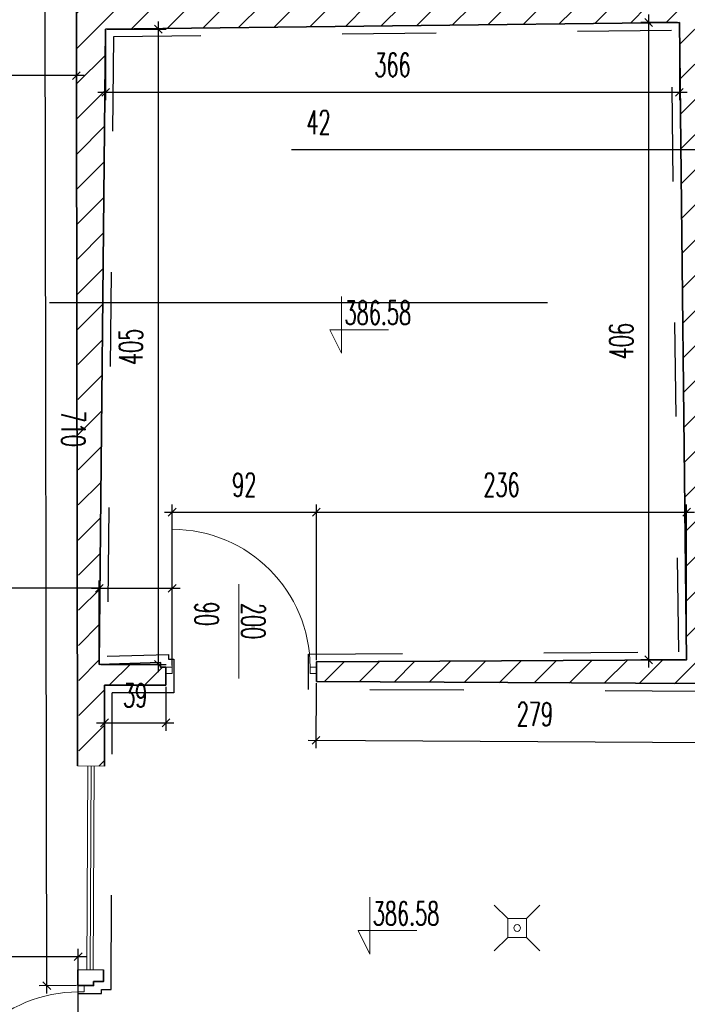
# Model space of a CAD drawing. Header units: millimetres. Extents: x 19887 to 192597, y -14203 to 39042.
# Tile 46 of 256: x 25952 to 26377, y -9571 to -8943. Entities that reach past the tile are written whole.
import ezdxf

# ---------------------------------------------------------------- set-up
doc = ezdxf.new("R2010")
doc.units = ezdxf.units.MM
for name, pattern in [('ACAD_ISO03W100', [30, 12, -18]), ('CONTINOUS', [0]), ('KRESKAKROPKA', [25.4, 12.7, -6.35, 0, -6.35])]:
    doc.linetypes.add(name, pattern=pattern)
doc.layers.get('Defpoints').update_dxf_attribs({"color": 4})
for name, color, linetype in [('A_DBA-WYMIAR', 1, 'Continuous'), ('A_DBA_WPUSTY SAN', 150, 'Continuous'), ('Osie przekroj', 252, 'Continuous'), ('Sufit podwieszany', 252, 'Continuous'), ('Wymiarowanie', 3, 'Continuous'), ('Wypełnienie', 252, 'Continuous')]:
    doc.layers.add(name, color=color, linetype=linetype)
for name, color, linetype, lineweight in [('Basen_rzut_poziom_1_obrys', 252, 'Continuous', 35), ('Drzwi', 2, 'Continuous', 5), ('koty wysokościowe', 252, 'Continuous', 0), ('Schody', 252, 'Continuous', 5)]:
    doc.layers.add(name, color=color, linetype=linetype, lineweight=lineweight)
doc.styles.add('ROMANS', font='romans.shx', dxfattribs={"width": 0.6})
doc.styles.get("Standard").update_dxf_attribs({"font": 'arial.ttf'})
doc.dimstyles.new('000001FB70622F18', dxfattribs={"dimtxt": 20, "dimasz": 5, "dimexe": 5, "dimexo": 1, "dimgap": 20, "dimtad": 1, "dimtoh": 1, "dimdec": 0, "dimtxsty": 'Standard', "dimblk": 'OBLIQUE', "dimcen": 0, "dimdle": 5, "dimclrd": 252, "dimclre": 252, "dimclrt": 252, "dimadec": 0, "dimazin": 0, "dimtfac": 1, "dimtdec": 0, "dimtmove": 0, "dimatfit": 3, "dimldrblk": 'OBLIQUE', "dimfxl": 150, "dimfxlon": 1, "dimlwd": 25, "dimlwe": 25, "dimarcsym": 1})

# ---------------------------------------------------------------- blocks, each defined once
blk = doc.blocks.new('_Oblique')
at = {"color": 0, "linetype": 'ByBlock', "lineweight": -2}
blk.add_line((-0.5, -0.5), (0.5, 0.5), dxfattribs=at)
blk = doc.blocks.new('*D602')
at = {"layer": 'Defpoints', "color": 0}
for p in [(3488.31, -3076.48), (3530.1, -3075.75), (3530.1, -3153.41)]:
    blk.add_point(p, dxfattribs=at)
at = {"layer": 'Wymiarowanie', "color": 252, "linetype": 'Continuous', "lineweight": 25}
for p, q in [((3488.31, -3077.48), (3488.31, -3158.41)), ((3530.1, -3076.75), (3530.1, -3158.41)), ((3488.31, -3153.41), (3218.21, -3153.41)), ((3483.31, -3153.41), (3535.1, -3153.41))]:
    blk.add_line(p, q, dxfattribs=at)
at = {"layer": 'Wymiarowanie', "color": 252, "linetype": 'ByBlock', "lineweight": 25, "xscale": 5, "yscale": 5, "zscale": 5, "rotation": 180}
blk.add_blockref('_Oblique', (3488.31, -3153.41), dxfattribs=at)
at = {"layer": 'Wymiarowanie', "color": 252, "linetype": 'ByBlock', "lineweight": 25, "xscale": 5, "yscale": 5, "zscale": 5}
blk.add_blockref('_Oblique', (3530.1, -3153.41), dxfattribs=at)
at = {"layer": 'Wymiarowanie', "color": 252, "insert": (3235.5, -3135.91), "char_height": 15, "attachment_point": 5, "style": 'ROMANS'}
blk.add_mtext('42', dxfattribs=at)
blk = doc.blocks.new('*D628')
at = {"layer": 'Defpoints', "color": 0}
for p in [(3465.46, -3072.29), (3099.77, -3076.57), (3099.77, -3116.85)]:
    blk.add_point(p, dxfattribs=at)
at = {"layer": 'Wymiarowanie', "color": 252, "linetype": 'Continuous', "lineweight": 25}
for p, q in [((3465.46, -3073.29), (3465.46, -3121.85)), ((3099.77, -3077.57), (3099.77, -3121.85)), ((3470.46, -3116.85), (3094.77, -3116.85))]:
    blk.add_line(p, q, dxfattribs=at)
at = {"layer": 'Wymiarowanie', "color": 252, "linetype": 'ByBlock', "lineweight": 25, "xscale": 5, "yscale": 5, "zscale": 5, "rotation": 180}
blk.add_blockref('_Oblique', (3099.77, -3116.85), dxfattribs=at)
at = {"layer": 'Wymiarowanie', "color": 252, "linetype": 'ByBlock', "lineweight": 25, "xscale": 5, "yscale": 5, "zscale": 5}
blk.add_blockref('_Oblique', (3465.46, -3116.85), dxfattribs=at)
at = {"layer": 'Wymiarowanie', "color": 252, "insert": (3282.62, -3099.35), "char_height": 15, "attachment_point": 5, "style": 'ROMANS'}
blk.add_mtext('366', dxfattribs=at)
blk = doc.blocks.new('*D604')
at = {"layer": 'Defpoints', "color": 0}
for p in [(2641.77, -379.82), (3081.13, -3077.24), (2641.77, -3106.17)]:
    blk.add_point(p, dxfattribs=at)
at = {"layer": 'Wymiarowanie', "color": 252, "linetype": 'Continuous', "lineweight": 25}
for p, q in [((2641.77, -2956.17), (2641.77, -3111.17)), ((3081.13, -3078.24), (3081.13, -3111.17)), ((3086.13, -3106.17), (2636.77, -3106.17))]:
    blk.add_line(p, q, dxfattribs=at)
at = {"layer": 'Wymiarowanie', "color": 252, "linetype": 'ByBlock', "lineweight": 25, "xscale": 5, "yscale": 5, "zscale": 5, "rotation": 180}
blk.add_blockref('_Oblique', (2641.77, -3106.17), dxfattribs=at)
at = {"layer": 'Wymiarowanie', "color": 252, "linetype": 'ByBlock', "lineweight": 25, "xscale": 5, "yscale": 5, "zscale": 5}
blk.add_blockref('_Oblique', (3081.13, -3106.17), dxfattribs=at)
at = {"layer": 'Wymiarowanie', "color": 252, "insert": (2861.45, -3088.67), "char_height": 15, "attachment_point": 5, "style": 'ROMANS'}
blk.add_mtext('439', dxfattribs=at)
blk = doc.blocks.new('*D651')
at = {"layer": 'Defpoints', "color": 0}
for p in [(3099.77, -3076.57), (3095.73, -3481.41), (3133.34, -3481.41)]:
    blk.add_point(p, dxfattribs=at)
at = {"layer": 'Wymiarowanie', "color": 252, "linetype": 'Continuous', "lineweight": 25}
for p, q in [((3133.34, -3071.57), (3133.34, -3486.41)), ((3100.77, -3076.57), (3138.34, -3076.57)), ((3096.73, -3481.41), (3138.34, -3481.41))]:
    blk.add_line(p, q, dxfattribs=at)
at = {"layer": 'Wymiarowanie', "color": 252, "linetype": 'ByBlock', "lineweight": 25, "xscale": 5, "yscale": 5, "zscale": 5}
for p, rotation in [((3133.34, -3076.57), 90), ((3133.34, -3481.41), 270)]:
    blk.add_blockref('_Oblique', p, dxfattribs=dict(at, rotation=rotation))
at = {"layer": 'Wymiarowanie', "color": 252, "insert": (3115.84, -3278.99), "char_height": 15, "attachment_point": 5, "rotation": 90, "style": 'ROMANS'}
blk.add_mtext('405', dxfattribs=at)
blk = doc.blocks.new('*D652')
at = {"layer": 'Defpoints', "color": 0}
for p in [(3142.22, -3432.96), (3095.73, -3481.41), (3142.22, -3483.22)]:
    blk.add_point(p, dxfattribs=at)
at = {"layer": 'Wymiarowanie', "color": 252, "linetype": 'Continuous', "lineweight": 25}
for p, q in [((3095.73, -3432.96), (2824.44, -3432.96)), ((3090.73, -3432.96), (3147.22, -3432.96)), ((3095.73, -3480.41), (3095.73, -3427.96)), ((3142.22, -3482.22), (3142.22, -3427.96))]:
    blk.add_line(p, q, dxfattribs=at)
at = {"layer": 'Wymiarowanie', "color": 252, "linetype": 'ByBlock', "lineweight": 25, "xscale": 5, "yscale": 5, "zscale": 5, "rotation": 180}
blk.add_blockref('_Oblique', (3095.73, -3432.96), dxfattribs=at)
at = {"layer": 'Wymiarowanie', "color": 252, "linetype": 'ByBlock', "lineweight": 25, "xscale": 5, "yscale": 5, "zscale": 5}
blk.add_blockref('_Oblique', (3142.22, -3432.96), dxfattribs=at)
at = {"layer": 'Wymiarowanie', "color": 252, "insert": (2841.72, -3415.46), "char_height": 15, "attachment_point": 5, "style": 'ROMANS'}
blk.add_mtext('46', dxfattribs=at)
blk = doc.blocks.new('*D653')
at = {"layer": 'Defpoints', "color": 0}
for p in [(3234.09, -3384.45), (3142.22, -3483.22), (3234.09, -3479.83)]:
    blk.add_point(p, dxfattribs=at)
at = {"layer": 'Wymiarowanie', "color": 252, "linetype": 'Continuous', "lineweight": 25}
for p, q in [((3142.22, -3482.22), (3142.22, -3379.45)), ((3234.09, -3478.83), (3234.09, -3379.45)), ((3137.22, -3384.45), (3239.09, -3384.45))]:
    blk.add_line(p, q, dxfattribs=at)
at = {"layer": 'Wymiarowanie', "color": 252, "linetype": 'ByBlock', "lineweight": 25, "xscale": 5, "yscale": 5, "zscale": 5, "rotation": 180}
blk.add_blockref('_Oblique', (3142.22, -3384.45), dxfattribs=at)
at = {"layer": 'Wymiarowanie', "color": 252, "linetype": 'ByBlock', "lineweight": 25, "xscale": 5, "yscale": 5, "zscale": 5}
blk.add_blockref('_Oblique', (3234.09, -3384.45), dxfattribs=at)
at = {"layer": 'Wymiarowanie', "color": 252, "insert": (3188.16, -3366.95), "char_height": 15, "attachment_point": 5, "style": 'ROMANS'}
blk.add_mtext('92', dxfattribs=at)
blk = doc.blocks.new('*D654')
at = {"layer": 'Defpoints', "color": 0}
for p in [(3470.12, -3384.45), (3234.09, -3479.83), (3470.12, -3478.5)]:
    blk.add_point(p, dxfattribs=at)
at = {"layer": 'Wymiarowanie', "color": 252, "linetype": 'Continuous', "lineweight": 25}
for p, q in [((3234.09, -3478.83), (3234.09, -3379.45)), ((3470.12, -3477.5), (3470.12, -3379.45)), ((3229.09, -3384.45), (3475.12, -3384.45))]:
    blk.add_line(p, q, dxfattribs=at)
at = {"layer": 'Wymiarowanie', "color": 252, "linetype": 'ByBlock', "lineweight": 25, "xscale": 5, "yscale": 5, "zscale": 5, "rotation": 180}
blk.add_blockref('_Oblique', (3234.09, -3384.45), dxfattribs=at)
at = {"layer": 'Wymiarowanie', "color": 252, "linetype": 'ByBlock', "lineweight": 25, "xscale": 5, "yscale": 5, "zscale": 5}
blk.add_blockref('_Oblique', (3470.12, -3384.45), dxfattribs=at)
at = {"layer": 'Wymiarowanie', "color": 252, "insert": (3352.1, -3366.95), "char_height": 15, "attachment_point": 5, "style": 'ROMANS'}
blk.add_mtext('236', dxfattribs=at)
blk = doc.blocks.new('*D647')
at = {"layer": 'Defpoints', "color": 0}
for p in [(3445.95, -3072.29), (3465.37, -3072.29), (3470.12, -3478.5)]:
    blk.add_point(p, dxfattribs=at)
at = {"layer": 'Wymiarowanie', "color": 252, "linetype": 'Continuous', "lineweight": 25}
for p, q in [((3445.95, -3483.5), (3445.95, -3067.29)), ((3464.37, -3072.29), (3440.95, -3072.29)), ((3469.12, -3478.5), (3440.95, -3478.5))]:
    blk.add_line(p, q, dxfattribs=at)
at = {"layer": 'Wymiarowanie', "color": 252, "linetype": 'ByBlock', "lineweight": 25, "xscale": 5, "yscale": 5, "zscale": 5}
for p, rotation in [((3445.95, -3072.29), 90), ((3445.95, -3478.5), 270)]:
    blk.add_blockref('_Oblique', p, dxfattribs=dict(at, rotation=rotation))
at = {"layer": 'Wymiarowanie', "color": 252, "insert": (3428.45, -3275.39), "char_height": 15, "attachment_point": 5, "rotation": 90, "style": 'ROMANS'}
blk.add_mtext('406', dxfattribs=at)
blk = doc.blocks.new('*D668')
at = {"layer": 'Defpoints', "color": 0}
for p in [(3099.03, -3494.67), (3138.22, -3494.67), (3138.22, -3518.73)]:
    blk.add_point(p, dxfattribs=at)
at = {"layer": 'Wymiarowanie', "color": 252, "linetype": 'Continuous', "lineweight": 25}
for p, q in [((3099.03, -3495.67), (3099.03, -3523.73)), ((3138.22, -3495.67), (3138.22, -3523.73)), ((3094.03, -3518.73), (3143.22, -3518.73))]:
    blk.add_line(p, q, dxfattribs=at)
at = {"layer": 'Wymiarowanie', "color": 252, "linetype": 'ByBlock', "lineweight": 25, "xscale": 5, "yscale": 5, "zscale": 5, "rotation": 180}
blk.add_blockref('_Oblique', (3099.03, -3518.73), dxfattribs=at)
at = {"layer": 'Wymiarowanie', "color": 252, "linetype": 'ByBlock', "lineweight": 25, "xscale": 5, "yscale": 5, "zscale": 5}
blk.add_blockref('_Oblique', (3138.22, -3518.73), dxfattribs=at)
at = {"layer": 'Wymiarowanie', "color": 252, "insert": (3118.62, -3501.23), "char_height": 15, "attachment_point": 5, "style": 'ROMANS'}
blk.add_mtext('39', dxfattribs=at)
blk = doc.blocks.new('*D669')
at = {"layer": 'Defpoints', "color": 0}
for p in [(3234.09, -3492.44), (3512.85, -3494.02), (3512.63, -3531.43)]:
    blk.add_point(p, dxfattribs=at)
at = {"layer": 'Wymiarowanie', "color": 252, "linetype": 'Continuous', "lineweight": 25}
for p, q in [((3234.08, -3493.44), (3233.85, -3534.85)), ((3512.84, -3495.02), (3512.6, -3536.43)), ((3228.88, -3529.82), (3517.63, -3531.46))]:
    blk.add_line(p, q, dxfattribs=at)
at = {"layer": 'Wymiarowanie', "color": 252, "linetype": 'ByBlock', "lineweight": 25, "xscale": 5, "yscale": 5, "zscale": 5}
for p, rotation in [((3233.88, -3529.85), 179.674526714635), ((3512.63, -3531.43), 359.674526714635)]:
    blk.add_blockref('_Oblique', p, dxfattribs=dict(at, rotation=rotation))
at = {"layer": 'Wymiarowanie', "color": 252, "insert": (3373.35, -3513.14), "char_height": 15, "attachment_point": 5, "rotation": 359.67453, "style": 'ROMANS'}
blk.add_mtext('279', dxfattribs=at)
blk = doc.blocks.new('*D671')
at = {"layer": 'Defpoints', "color": 0}
for p in [(3061.13, -2976.32), (3080.96, -2976.28), (3082.17, -3686.2)]:
    blk.add_point(p, dxfattribs=at)
at = {"layer": 'Wymiarowanie', "color": 252, "linetype": 'Continuous', "lineweight": 25}
for p, q in [((3062.34, -3691.24), (3061.12, -2971.32)), ((3079.96, -2976.28), (3056.13, -2976.32)), ((3081.17, -3686.21), (3057.33, -3686.25))]:
    blk.add_line(p, q, dxfattribs=at)
at = {"layer": 'Wymiarowanie', "color": 252, "linetype": 'ByBlock', "lineweight": 25, "xscale": 5, "yscale": 5, "zscale": 5}
for p, rotation in [((3061.13, -2976.32), 90.09745563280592), ((3062.33, -3686.24), 270.0974556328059)]:
    blk.add_blockref('_Oblique', p, dxfattribs=dict(at, rotation=rotation))
at = {"layer": 'Wymiarowanie', "color": 252, "insert": (3079.23, -3331.25), "char_height": 15, "attachment_point": 5, "rotation": 270.09746, "style": 'ROMANS'}
blk.add_mtext('710', dxfattribs=at)
blk = doc.blocks.new('*D1017')
at = {"layer": 'Defpoints', "color": 0}
for p in [(3082.33, -3667.74), (-188.6, -3790.87), (3082.33, -3793.38)]:
    blk.add_point(p, dxfattribs=at)
at = {"layer": 'Wymiarowanie', "color": 252, "linetype": 'Continuous', "lineweight": 25}
for p, q in [((-188.6, -3789.87), (-188.6, -3662.74)), ((3082.33, -3792.38), (3082.33, -3662.74)), ((-193.6, -3667.74), (3087.33, -3667.74))]:
    blk.add_line(p, q, dxfattribs=at)
at = {"layer": 'Wymiarowanie', "color": 252, "linetype": 'ByBlock', "lineweight": 25, "xscale": 5, "yscale": 5, "zscale": 5, "rotation": 180}
blk.add_blockref('_Oblique', (-188.6, -3667.74), dxfattribs=at)
at = {"layer": 'Wymiarowanie', "color": 252, "linetype": 'ByBlock', "lineweight": 25, "xscale": 5, "yscale": 5, "zscale": 5}
blk.add_blockref('_Oblique', (3082.33, -3667.74), dxfattribs=at)
at = {"layer": 'Wymiarowanie', "color": 252, "insert": (1446.86, -3650.24), "char_height": 15, "attachment_point": 5, "style": 'ROMANS'}
blk.add_mtext('3271', dxfattribs=at)
blk = doc.blocks.new('G$CD6418B73')
at = {"layer": 'A_DBA_WPUSTY SAN', "lineweight": 9}
for p, q in [((-113.02, -557.6), (-104.45, -566.17)), ((-92.45, -566.17), (-83.88, -557.6)), ((-104.45, -578.17), (-104.45, -566.17)), ((-104.45, -566.17), (-92.45, -566.17)), ((-92.45, -566.17), (-92.45, -578.17)), ((-113.02, -586.74), (-104.45, -578.17)), ((-92.45, -578.17), (-104.45, -578.17)), ((-92.45, -578.17), (-83.88, -586.74))]:
    blk.add_line(p, q, dxfattribs=at)
at = {"layer": 'A_DBA_WPUSTY SAN', "linetype": 'CONTINOUS', "lineweight": 9}
blk.add_circle((-98.45, -572.17), 2.14, dxfattribs=at)
blk = doc.blocks.new('G$CF5E15B28')
at = {"layer": 'Wypełnienie'}
h = blk.add_hatch(dxfattribs=at)
h.set_pattern_fill('ANSI31', color=253, scale=5, angle=90)
h.set_pattern_definition([(45, (3252.028, -2175.285), (-11.22532, 11.22532), [])])
h.paths.add_polyline_path([(3578.23, -4396.67), (3543.23, -4397.09), (3539.56, -4291.27), (3541.88, -4206.88), (3527.42, -4206.75), (3528.25, -4396.96), (3232.09, -4395.8), (3232.32, -4313.58), (3217.85, -4313.55), (3217.52, -4395.93), (3211.15, -4395.93), (3211.15, -4415.44), (3207.56, -4415.44), (3207.56, -4424.63), (3581.09, -4425.12), (3581.09, -4415.71), (3578.23, -4415.71)])
h.paths.add_polyline_path([(3755.74, -3308.78), (3486.81, -3309.09), (3488.31, -3076.48), (3530.12, -3077.03), (3529.84, -3061.07), (3404.67, -3062.06), (3406.92, -2818.27), (3390.85, -2818.27), (3390.51, -3061.83), (3098.96, -3060.48), (3100.57, -2981.54), (3087.74, -2981.54), (3087.74, -2976.28), (3080.96, -2976.28), (3082.84, -3546.23), (3092.74, -3546.23), (3092.73, -3546.27), (3099.02, -3546.27), (3099.03, -3494.67), (3138.22, -3494.67), (3138.22, -3483.22), (3134.86, -3483.22), (3134.86, -3480.28), (3095.73, -3481.41), (3099.77, -3076.57), (3465.46, -3072.29), (3470.12, -3478.5), (3234.09, -3479.83), (3234.09, -3492.44), (3512.85, -3494.02), (3512.85, -3484.53), (3509.73, -3484.53), (3509.73, -3479.01), (3487.47, -3479.08), (3486.81, -3320.9), (3728.23, -3320.9), (3728.23, -3480.27), (3598.83, -3479.64), (3598.83, -3484.04), (3595.43, -3484.04), (3595.43, -3494.33), (3728.23, -3494.33), (3726.05, -3795.82), (3195.5, -3795.34), (3195.94, -3813.22), (3192.81, -3813.07), (3192.81, -3822.54), (3219.72, -3822.54), (3218.25, -4206.75), (3527.42, -4206.75), (3541.88, -4206.88), (3752.62, -4206.88), (3752.62, -4067.55), (3724.23, -4067.55), (3724.23, -4192.53), (3232.83, -4191.41), (3234.22, -3808.84), (3686.94, -3809.36), (3686.94, -3833.52), (3726.31, -3832.15), (3726.31, -3936.3), (3696.68, -3936.3), (3696.68, -3960.88), (3724.51, -3960.88), (3724.51, -3966.93), (3753.7, -3966.93), (3755.09, -3709.46)])
at = {"layer": 'Basen_rzut_poziom_1_obrys', "color": 253, "elevation": 0}
for points in [[(3080.96, -2976.28), (3081.93, -3546.2)], [(3465.46, -3072.29), (3099.77, -3076.57), (3095.73, -3481.41)], [(3234.09, -3492.44), (3234.09, -3479.83), (3470.12, -3478.5), (3465.46, -3072.29)], [(3486.81, -3320.9), (3487.47, -3479.08), (3509.73, -3479.01), (3509.73, -3484.53), (3512.85, -3484.53), (3512.85, -3494.02), (3478.13, -3493.72), (3234.09, -3492.44)], [(3095.73, -3481.41), (3134.86, -3480.28), (3134.86, -3483.22), (3138.22, -3483.22), (3138.22, -3494.67)], [(3138.22, -3494.67), (3099.03, -3494.67)], [(3099.03, -3544.1), (3099.03, -3494.67)], [(3099.02, -3546.28), (3099.03, -3544.1)], [(3082.15, -3676.1), (3082.17, -3686.2)], [(3082.17, -3686.2), (3092.07, -3686.2), (3092.07, -3683.59), (3098.36, -3683.59), (3098.39, -3676.18)]]:
    blk.add_lwpolyline(points, dxfattribs=at)
at = {"layer": 'Drzwi', "color": 253, "elevation": 0}
for points in [[(3142.22, -3483.22), (3142.22, -3395.36)], [(3184.72, -3470.34), (3184.72, -3430.34)], [(3184.72, -3470.34), (3184.72, -3490.34)]]:
    blk.add_lwpolyline(points, dxfattribs=at)
for points in [[(3138.22, -3483.22), (3142.22, -3483.22), (3142.22, -3487.22), (3138.22, -3487.22)], [(3230.09, -3483.22), (3234.09, -3483.22), (3234.09, -3487.22), (3230.09, -3487.22)], [(3082.17, -3686.2), (3086.17, -3686.2), (3086.17, -3690.2), (3082.17, -3690.2)]]:
    blk.add_lwpolyline(points, close=True, dxfattribs=at)
at = {"layer": 'Drzwi', "color": 253}
for centre, radius, start, end in [((3142.22, -3483.22, 0), 87.87, 0, 90), ((3082.33, -3777.14, 0), 86.94, 90, 180.10642)]:
    blk.add_arc(centre, radius, start, end, dxfattribs=at)
at = {"layer": 'koty wysokościowe', "color": 253, "elevation": 0}
for points in [[(3250.17, -3246.86), (3250.17, -3283.1)], [(3242.67, -3268.1), (3250.17, -3268.1)], [(3250.17, -3283.1), (3242.67, -3268.1)], [(3250.17, -3268.1), (3280.17, -3268.1)], [(3268.17, -3629.85), (3268.17, -3666.09)], [(3260.67, -3651.09), (3268.17, -3651.09)], [(3268.17, -3666.09), (3260.67, -3651.09)], [(3268.17, -3651.09), (3298.17, -3651.09)]]:
    blk.add_lwpolyline(points, dxfattribs=at)
at = {"layer": 'Osie przekroj', "color": 253, "linetype": 'KRESKAKROPKA', "ltscale": 25, "elevation": 0}
blk.add_lwpolyline([(-1381.69, -3250.83), (4673.83, -3250.83)], dxfattribs=at)
at = {"layer": 'Schody', "color": 253, "elevation": 0}
for points in [[(3081.93, -3546.2), (3099.02, -3546.28)], [(3088.47, -3546.23), (3087.85, -3676.13)], [(3090.47, -3546.24), (3089.85, -3676.14)], [(3092.47, -3546.25), (3091.85, -3676.15)], [(3082.15, -3676.1), (3098.39, -3676.18)]]:
    blk.add_lwpolyline(points, dxfattribs=at)
at = {"layer": 'Sufit podwieszany', "color": 253, "linetype": 'ACAD_ISO03W100', "ltscale": 5, "elevation": 0}
for points in [[(3460.51, -3077.29), (3104.72, -3081.51), (3100.78, -3476.26)], [(3229.09, -3497.41), (3229.09, -3474.86), (3465.06, -3473.52), (3460.51, -3077.29)], [(3491.83, -3325.9), (3492.45, -3474.07), (3514.73, -3473.99), (3514.73, -3479.53), (3517.85, -3479.53), (3517.85, -3499.06), (3478.09, -3498.72), (3229.09, -3497.41)], [(3100.78, -3476.26), (3139.86, -3475.14), (3139.86, -3478.22), (3143.22, -3478.22), (3143.22, -3499.67)], [(3082.17, -3691.2), (3097.07, -3691.2), (3097.07, -3688.59), (3103.33, -3688.59), (3104.03, -3499.67)], [(3143.22, -3499.67), (3104.03, -3499.67)], [(3105.1, -3828.08), (3105.1, -3809.69), (3102.79, -3809.69), (3102.79, -3776.14), (3090.49, -3776.14), (3082.17, -3776.14), (3082.17, -3691.2)]]:
    blk.add_lwpolyline(points, dxfattribs=at)
at = {"layer": 'Drzwi', "color": 253, "char_height": 15, "width": 190.2964, "attachment_point": 7, "rotation": 270, "style": 'ROMANS'}
for s, insert in [('90', (3156.71, -3441.58, 0)), ('200', (3186.37, -3442.26, 0))]:
    blk.add_mtext(s, dxfattribs=dict(at, insert=insert))
at = {"layer": 'koty wysokościowe', "color": 253, "char_height": 15, "width": 21553.2844, "attachment_point": 1, "style": 'ROMANS'}
for insert in [(3252.06, -3249.77, 0), (3270.06, -3632.76, 0)]:
    blk.add_mtext('386.58', dxfattribs=dict(at, insert=insert))
at = {"layer": 'Wymiarowanie', "color": 253}
for base, p1, p2, angle, override, picture, middle in [((2641.77, -3106.17, 0), (3081.13, -3077.24, 0), (2641.77, -379.82, 0), 0, {"dimtxt": 15, "dimgap": 10, "dimtxsty": 'ROMANS'}, '*D604', (2861.45, -3088.67, 0)), ((3445.95, -3072.29, 0), (3470.12, -3478.5, 0), (3465.37, -3072.29, 0), 90, {"dimtxt": 15, "dimgap": 10, "dimtxsty": 'ROMANS'}, '*D647', (3428.45, -3275.39, 0)), ((3099.77, -3116.85, 0), (3465.46, -3072.29, 0), (3099.77, -3076.57, 0), 0, {"dimtxt": 15, "dimgap": 10, "dimtxsty": 'ROMANS'}, '*D628', (3282.62, -3099.35, 0)), ((3133.34, -3481.41, 0), (3099.77, -3076.57, 0), (3095.73, -3481.41, 0), 90, {"dimtxt": 15, "dimgap": 10, "dimtxsty": 'ROMANS'}, '*D651', (3115.84, -3278.99, 0)), ((3234.09, -3384.45, 0), (3142.22, -3483.22, 0), (3234.09, -3479.83, 0), 0, {"dimtxt": 15, "dimgap": 10, "dimtxsty": 'ROMANS', "dimtmove": 1}, '*D653', (3188.16, -3366.95, 0)), ((3470.12, -3384.45, 0), (3234.09, -3479.83, 0), (3470.12, -3478.5, 0), 0, {"dimtxt": 15, "dimgap": 10, "dimtxsty": 'ROMANS', "dimtmove": 1}, '*D654', (3352.1, -3366.95, 0)), ((3082.33, -3667.74, 0), (-188.6, -3790.87, 0), (3082.33, -3793.38, 0), 0, {"dimtxt": 15, "dimgap": 10, "dimtxsty": 'ROMANS'}, '*D1017', (1446.86, -3650.24, 0))]:
    dim = blk.add_linear_dim(base=base, p1=p1, p2=p2, angle=angle, dimstyle='000001FB70622F18', override=override, dxfattribs=at)
    dim.commit()
    dim.dimension.update_dxf_attribs({"geometry": picture, "text_midpoint": middle})
for p1, p2, distance, picture, middle in [((3082.17, -3686.2, 0), (3080.96, -2976.28, 0), 19.83, '*D671', (3079.23, -3331.25, 0)), ((3099.03, -3494.67, 0), (3138.22, -3494.67, 0), -24.06, '*D668', (3118.62, -3501.23, 0)), ((3234.09, -3492.44, 0), (3512.85, -3494.02, 0), -37.41, '*D669', (3373.35, -3513.14, 0))]:
    dim = blk.add_aligned_dim(p1=p1, p2=p2, distance=distance, dimstyle='000001FB70622F18', override={"dimtxt": 15, "dimgap": 10, "dimtxsty": 'ROMANS'}, dxfattribs=at)
    dim.commit()
    dim.dimension.update_dxf_attribs({"geometry": picture, "text_midpoint": middle})
for base, p1, p2, picture, middle in [((3530.1, -3153.41, 0), (3488.31, -3076.48, 0), (3530.1, -3075.75, 0), '*D602', (3235.5, -3153.41, 0)), ((3142.22, -3432.96, 0), (3095.73, -3481.41, 0), (3142.22, -3483.22, 0), '*D652', (2841.72, -3432.96, 0))]:
    dim = blk.add_linear_dim(base=base, p1=p1, p2=p2, angle=0, dimstyle='000001FB70622F18', override={"dimtxt": 15, "dimgap": 10, "dimtxsty": 'ROMANS'}, dxfattribs=at)
    dim.commit()
    dim.dimension.update_dxf_attribs({"geometry": picture, "text_midpoint": middle, "dimtype": 160})

msp = doc.modelspace()

# ---------------------------------------------------------------- block references
msp.add_blockref('G$CF5E15B28', (22906.81, -5872.86, 0))
at = {"layer": 'A_DBA-WYMIAR'}
msp.add_blockref('G$CD6418B73', (26367.33, -8950.15, 0), dxfattribs=at)

doc.saveas('drawing.dxf')
